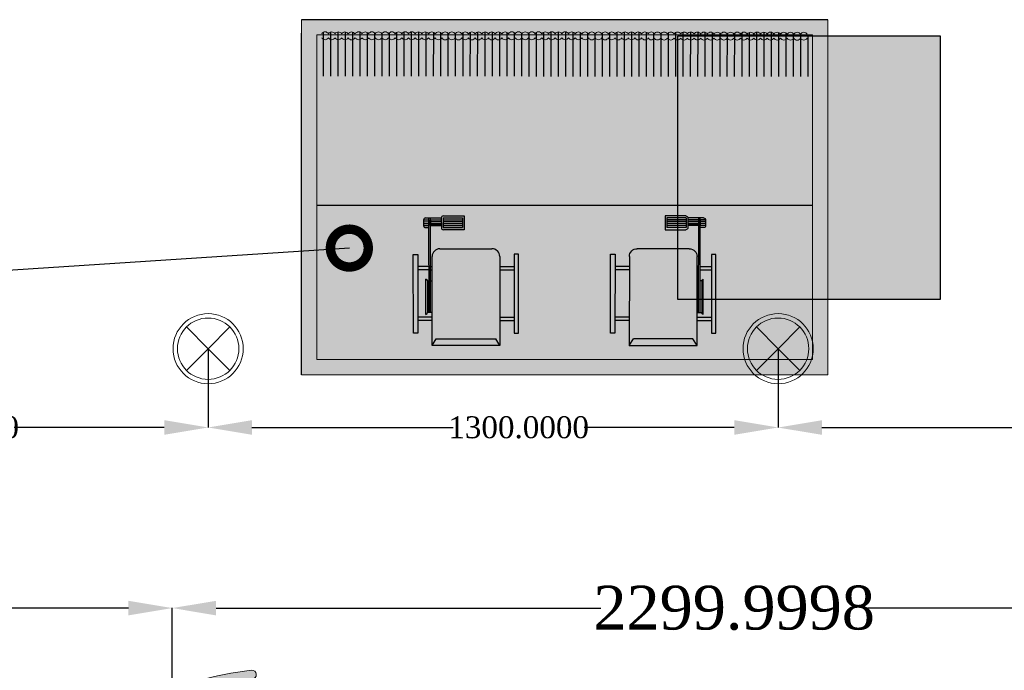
# Model space of a CAD drawing. Header units: inches. Extents: x -78787 to 29484, y -9517 to 23232.
# Tile 198 of 256: x 16176 to 18422, y -3670 to -2185. Entities that reach past the tile are written whole.
import ezdxf
from ezdxf import colors
from ezdxf.entities.mleader import LeaderData, LeaderLine
from ezdxf.math import Vec2, Vec3

# ---------------------------------------------------------------- set-up
doc = ezdxf.new("R2010")
doc.units = ezdxf.units.IN
doc.header["$MEASUREMENT"] = 0
for name, color, linetype in [('- განათება', 7, 'Continuous'), ('- მექანიკური ნაწილი', 7, 'Continuous'), ('- საშტეფცელო როზეტები', 7, 'Continuous')]:
    doc.layers.add(name, color=color, linetype=linetype)
for name, color, linetype, lineweight in [('heating-cooling1', 7, 'Continuous', 0), ('HVAC Room Number', 7, 'Continuous', 0), ('New_2D Drafting - General_Pen_No__101', 252, 'Continuous', 13), ('New_Drawing & Figure_Pen_No__1', 7, 'Continuous', 13)]:
    doc.layers.add(name, color=color, linetype=linetype, lineweight=lineweight)
doc.layers.add('New_2D Drafting - General_Pen_No__161', color=7, linetype='Continuous', lineweight=13, true_color=0x6a6a6a)
doc.layers.add('New_Interior - Lamp_Pen_No__77', color=7, linetype='Continuous', lineweight=20, true_color=0xffeb28)
doc.styles.add('CT', font='ARIALN.TTF', dxfattribs={"height": 200})
doc.styles.get("Standard").update_dxf_attribs({"font": 'arial.ttf'})
doc.dimstyles.get("Standard").update_dxf_attribs({"dimtxt": 0.18, "dimasz": 0.18, "dimexe": 0.18, "dimexo": 0.0625, "dimgap": 0.09, "dimtad": 0, "dimtih": 1, "dimtoh": 1, "dimdec": 4, "dimzin": 0, "dimdsep": 46, "dimtxsty": 'Standard', "dimcen": 0.09, "dimadec": 0, "dimazin": 0, "dimtfac": 1, "dimtdec": 4, "dimtofl": 0, "dimtmove": 0, "dimatfit": 3, "dimfxl": 1, "dimtolj": 1, "dimtzin": 0, "dimarcsym": 0})

# ---------------------------------------------------------------- blocks, each defined once
blk = doc.blocks.new('asd1q3wdscqewdscx')
h = blk.add_hatch(color=8)
h.dxf.hatch_style = 1
h.paths.add_polyline_path([(45549, 30865), (45532, 30865), (45532, 30791), (45549, 30791)])
h.paths.add_polyline_path([(45549, 31289), (45532, 31289), (45532, 31215), (45549, 31215)])
h.paths.add_polyline_path([(45874, 31312), (45467, 31312), (45467, 31289), (45874, 31289)])
h.paths.add_polyline_path([(45811, 31289), (45794, 31289), (45794, 31231), (45811, 31231)])
h.paths.add_polyline_path([(45811, 31223), (45794, 31223), (45794, 31215), (45811, 31215)])
h = blk.add_hatch(color=7)
h.dxf.hatch_style = 1
h.paths.add_polyline_path([(45746.1, 31247), (45563.9, 31247, 0.376607), (45573, 31239), (45737, 31239, 0.376607)])
h = blk.add_hatch(color=256)
h.dxf.hatch_style = 1
h.paths.add_polyline_path([(46062, 31223), (46053, 31223), (46053, 31167), (46062, 31167)])
h.paths.add_polyline_path([(46053, 31258.8), (46053, 31231), (46062, 31231), (46062, 31248, 0.361621)])
h.paths.add_polyline_path([(46043, 31259), (46033, 31259), (46033, 31231), (46043, 31231)])
h.paths.add_polyline_path([(46023, 31259, 0.414214), (46012, 31248), (46012, 31231), (46023, 31231)])
h.paths.add_polyline_path([(46023, 31223), (46012, 31223), (46012, 31167), (46023, 31167)])
h.paths.add_polyline_path([(46043, 31223), (46033, 31223), (46033, 31167), (46043, 31167)])
h.paths.add_polyline_path([(46073, 31156, 0.414214), (46062, 31167), (46012, 31167, 0.414214), (46001, 31156), (46001, 31058), (46001, 31049), (46073, 31049), (46073, 31058)])
h.paths.add_polyline_path([(46062, 31058), (46012, 31058), (46012, 31158), (46062, 31158)], flags=16)
at = {"true_color": 0x8fa35c}
h = blk.add_hatch(color=55, dxfattribs=at)
h.dxf.hatch_style = 1
h.paths.add_polyline_path([(46053, 31223), (46043, 31223), (46043, 31167), (46053, 31167)])
h.paths.add_polyline_path([(46053, 31258.8, 0.045741), (46051, 31259), (46043, 31259), (46043, 31231), (46053, 31231)])
h.paths.add_polyline_path([(46033, 31259), (46023, 31259), (46023, 31231), (46033, 31231)])
h.paths.add_polyline_path([(46023, 31158), (46012, 31158), (46012, 31058), (46023, 31058)])
h.paths.add_polyline_path([(46033, 31158), (46023, 31158), (46023, 31058), (46033, 31058)])
h.paths.add_polyline_path([(46043, 31158), (46033, 31158), (46033, 31058), (46043, 31058)])
h.paths.add_polyline_path([(46053, 31158), (46043, 31158), (46043, 31058), (46053, 31058)])
h.paths.add_polyline_path([(46062, 31158), (46053, 31158), (46053, 31058), (46062, 31058)])
at = {"true_color": 0xb4794b}
h = blk.add_hatch(color=35, dxfattribs=at)
h.dxf.hatch_style = 1
h.paths.add_polyline_path([(45903, 31174.6, 0.414214), (45862.6, 31215), (45403, 31215), (45437, 31193.9), (45437, 30886.1), (45403, 30865), (45862.6, 30865, 0.414214), (45903, 30905.4)])
h = blk.add_hatch(color=7)
h.dxf.hatch_style = 1
h.paths.add_polyline_path([(45737, 31239), (45573, 31239), (45573, 31231), (45737, 31231)])
at = {"true_color": 0x40b2bf}
h = blk.add_hatch(color=143, dxfattribs=at)
h.dxf.hatch_style = 1
h.paths.add_polyline_path([(45737, 31231), (45573, 31231), (45573, 31223), (45737, 31223)])
h = blk.add_hatch(color=7)
h.dxf.hatch_style = 1
h.paths.add_polyline_path([(45737, 31223), (45573, 31223), (45573, 31215), (45737, 31215)])
h = blk.add_hatch(color=143, dxfattribs=at)
h.dxf.hatch_style = 1
h.paths.add_polyline_path([(46062, 31231), (46053, 31231), (46023, 31231), (45737, 31231), (45737, 31223), (46062, 31223)])
at = {"true_color": 0x8fa35c}
h = blk.add_hatch(color=55, dxfattribs=at)
h.dxf.hatch_style = 1
h.paths.add_polyline_path([(46033, 31223), (46023, 31223), (46023, 31167), (46033, 31167)])
h = blk.add_hatch(color=8)
h.dxf.hatch_style = 1
h.paths.add_polyline_path([(45811, 30865), (45794, 30865), (45794, 30791), (45811, 30791)])
h = blk.add_hatch(color=8)
h.dxf.hatch_style = 1
h.paths.add_polyline_path([(45874, 30791), (45467, 30791), (45467, 30768), (45874, 30768)])
for p, q in [((45467, 31289), (45467, 31312)), ((45467, 31312), (45874, 31312)), ((45874, 31312), (45874, 31289)), ((45874, 31289), (45467, 31289)), ((45532, 31215), (45532, 31289)), ((45549, 31215), (45549, 31289)), ((45563.9, 31247), (45746.1, 31247)), ((45794, 31231), (45794, 31289)), ((45811, 31231), (45811, 31289)), ((46012, 31248), (46012, 31231)), ((46051, 31259), (46023, 31259)), ((46023, 31259), (46023, 31231)), ((46033, 31259), (46033, 31231)), ((46043, 31259), (46043, 31231)), ((46053, 31259), (46053, 31231)), ((46062, 31248), (46062, 31167)), ((45403, 31215), (45862.6, 31215)), ((45403, 31215), (45437, 31193.9)), ((45403, 30865), (45403, 31215)), ((45437, 31193.9), (45437, 30886.1)), ((45573, 31215), (45573, 31239)), ((45737, 31239), (45573, 31239)), ((45573, 31231), (46062, 31231)), ((45573, 31223), (46062, 31223)), ((45737, 31239), (45737, 31231)), ((45737, 31223), (45737, 31215)), ((45794, 31223), (45794, 31215)), ((45811, 31223), (45811, 31215)), ((46053, 31231), (46023, 31231)), ((46053, 31223), (46023, 31223)), ((46023, 31223), (46023, 31167)), ((46033, 31223), (46033, 31167)), ((46043, 31223), (46043, 31167)), ((46053, 31231), (46062, 31231)), ((46053, 31223), (46062, 31223)), ((46053, 31223), (46053, 31167)), ((45903, 31174.6), (45903, 30905.4)), ((46001, 31058), (46001, 31156)), ((46062, 31167), (46012, 31167)), ((46062, 31158), (46012, 31158)), ((46012, 31158), (46012, 31058)), ((46023, 31158), (46023, 31058)), ((46033, 31158), (46033, 31058)), ((46043, 31158), (46043, 31058)), ((46053, 31158), (46053, 31058)), ((46062, 31158), (46062, 31058)), ((46073, 31156), (46073, 31058)), ((46001, 31049), (46001, 31058)), ((46073, 31049), (46001, 31049)), ((46062, 31058), (46012, 31058)), ((46073, 31058), (46073, 31049)), ((45403, 30865), (45437, 30886.1)), ((45862.6, 30865), (45403, 30865)), ((45532, 30865), (45532, 30791)), ((45549, 30865), (45549, 30791)), ((45794, 30865), (45794, 30791)), ((45811, 30865), (45811, 30791)), ((45874, 30791), (45467, 30791)), ((45467, 30791), (45467, 30768)), ((45874, 30768), (45874, 30791)), ((45467, 30768), (45874, 30768))]:
    blk.add_line(p, q)
for centre, radius, start, end in [((45573, 31248.2), 9.19, 187.4531, 270), ((45737, 31248.2), 9.19, 270, 352.5469), ((46023, 31248), 11, 90, 180), ((46051, 31248), 11, 0, 90), ((45862.6, 31174.6), 40.4, 0, 90), ((46012, 31156), 11, 90, 180), ((46062, 31156), 11, 0, 90), ((45862.6, 30905.4), 40.4, 270, 0)]:
    blk.add_arc(centre, radius, start, end)
blk = doc.blocks.new('asdasda')
at = {"lineweight": 0, "true_color": 0xffffff}
h = blk.add_hatch(color=7, dxfattribs=at)
h.dxf.hatch_style = 1
h.paths.add_polyline_path([(757.4, 504.2), (22.6, 504.2), (22.6, 22.6), (757.4, 22.6)], flags=0)
h.paths.add_polyline_path([(780, 526.8), (0, 526.8), (0, 0), (780, 0)])
h.paths.add_polyline_path([(22.6, 504.2), (757.4, 504.2), (757.4, 22.6), (22.6, 22.6)], flags=16)
h = blk.add_hatch(color=7, dxfattribs=at)
h.dxf.hatch_style = 1
h.paths.add_polyline_path([(757.4, 504.2), (22.6, 504.2), (22.6, 22.6), (757.4, 22.6)])
h = blk.add_hatch(color=7)
h.dxf.hatch_style = 1
h.paths.add_polyline_path([(22.8, 255.2), (22.8, 243.7), (757.4, 244.3), (757.4, 255.8)])
at = {"true_color": 0xfb1004}
h = blk.add_hatch(color=1, dxfattribs=at)
h.dxf.hatch_style = 1
h.set_gradient(color1=(255, 0, 0), color2=(0, 0, 255), tint=1)
h.paths.add_polyline_path([(740.4, 210.2), (740.4, 134.5, -1), (717.1, 134.4), (717, 209.8, 1), (673.8, 209.8), (673.9, 134.5, -1.005911), (650.8, 134.2), (650.7, 210, 1.002343), (607.7, 209.6), (607.8, 134.4, -1), (584.4, 134.3), (584.4, 210, 1.002343), (541.4, 209.6), (541.4, 134.3, -1), (518.1, 134.3), (518, 209.7, 1), (474.8, 209.6), (474.9, 134.2, -1), (451.8, 134), (451.7, 209.8, 1.00525), (408.7, 209.3), (408.8, 134.3, -1), (385.4, 134.3), (385.4, 209.7, 1), (342.1, 209.6), (342.2, 134.3, -1.005302), (319.1, 133.9), (319, 209.7, 1.00522), (276, 209.2), (276.1, 134.2, -1), (252.8, 134.2), (252.7, 209.8, 1.005275), (209.7, 209.3), (209.8, 134.3, -1), (186.4, 134.3), (186.4, 209.7, 1.005275), (143.4, 209.2), (143.4, 134.2, -1), (120.1, 134.2), (120, 209.8, 1.005275), (77, 209.3), (77.1, 134.3, -1), (53.8, 134.3), (53.7, 209.6, 0.415483), (31.5, 231.6), (22.6, 231.6), (22.6, 221.5), (32, 221.5, -0.414214), (43.6, 209.9), (43.7, 134.6, 0.999973), (86.9, 134.6), (86.9, 209.7, -1.008192), (110, 210.1), (110, 134.5, 1.011383), (153.3, 135.1), (153.2, 209.9, -0.994909), (176.3, 210.1), (176.4, 134.6, 1.011379), (219.6, 135.1), (219.5, 210, -0.994909), (242.6, 210.1), (242.7, 134.5, 1), (285.9, 134.5), (285.9, 209.9, -0.994909), (309, 210.1), (309, 134.4, 1), (352.3, 134.5), (352.2, 209.9), (352.2, 210, -1), (375.3, 210.2), (375.4, 134.6, 1), (418.6, 134.7), (418.5, 210, -0.994909), (441.6, 210.2), (441.7, 134.6, 1), (484.9, 134.6), (484.9, 210, -1), (508, 210.2), (508, 134.6, 1), (551.3, 134.6), (551.2, 210, -1), (574.3, 210.3), (574.4, 134.7, 1), (617.6, 134.7), (617.5, 210.1, -1), (640.6, 210.3), (640.7, 134.7, 1), (683.9, 134.8), (683.9, 210.1, -1), (707, 210.4), (707, 134.8, 1), (750.3, 134.8), (750.2, 210.2, -0.303251), (757.4, 221), (757.4, 231.4, 0.354482)])
h = blk.add_hatch(color=250)
h.dxf.hatch_style = 1
h.paths.add_polyline_path([(757.4, 97.8), (757.4, 109.3), (22.6, 108.7), (22.6, 97.2)])
h = blk.add_hatch(color=7)
h.dxf.hatch_style = 1
h.paths.add_polyline_path([(22.9, 102), (22.9, 90.5), (757.4, 91.1), (757.4, 102.6)])
blk.add_line((22.6, 275), (757.4, 275))
at = {"color": 250}
blk.add_line((780, 0), (0, 0), dxfattribs=at)
for points in [[(0, 526.8), (0, 20)], [(32.5, 83.8), (32.6, 18.6)], [(43.4, 83.8), (43.5, 18.2)], [(54.3, 83.8), (54.3, 18.1)], [(65.2, 83.8), (65.2, 18.2)], [(76.1, 83.8), (76.1, 18.4)], [(86.9, 83.8), (87, 18.5)], [(97.8, 83.9), (97.9, 19.1)], [(108.7, 83.9), (108.8, 20)], [(119.6, 83.9), (119.7, 20.2)], [(130.5, 83.9), (130.5, 19.2)], [(141.4, 83.9), (141.4, 18.6)], [(152.3, 83.9), (152.3, 18.3)], [(163.2, 83.9), (163.2, 18.1)], [(174, 83.9), (174.1, 18.1)], [(184.9, 83.9), (185, 18.4)], [(195.8, 83.9), (195.9, 18.8)], [(206.7, 83.9), (206.7, 19.4)], [(217.6, 84), (217.6, 20.5)], [(228.5, 84), (228.5, 19.9)], [(239.4, 84), (239.4, 19.1)], [(250.2, 84), (250.3, 18.6)], [(261.1, 84), (261.2, 18.3)], [(272, 84), (272.1, 18.2)], [(282.9, 84), (283, 18.3)], [(293.8, 84), (293.8, 18.6)], [(304.7, 84), (304.7, 19.1)], [(315.6, 84), (315.6, 19.4)], [(326.4, 84), (326.5, 20.5)], [(337.3, 84.1), (337.4, 19.7)], [(348.2, 84.1), (348.3, 19)], [(359.1, 84.1), (359.2, 18.5)], [(370, 84.1), (370, 18.2)], [(380.9, 84.1), (380.9, 18.1)], [(391.8, 84.1), (391.8, 18.2)], [(402.6, 84.1), (402.7, 18.5)], [(413.5, 84.1), (413.6, 19)], [(424.4, 84.1), (424.5, 19.8)], [(435.3, 84.1), (435.4, 20.6)], [(446.2, 84.1), (446.2, 19.5)], [(457.1, 84.2), (457.1, 18.8)], [(468, 84.2), (468, 18.4)], [(478.8, 84.2), (478.9, 18.2)], [(489.7, 84.2), (489.8, 18.2)], [(500.6, 84.2), (500.7, 18.4)], [(511.5, 84.2), (511.6, 18.7)], [(522.4, 84.2), (522.4, 20.6)], [(533.3, 84.2), (533.3, 20.2)], [(544.2, 84.2), (544.2, 19.4)], [(555, 84.2), (555.1, 18.9)], [(565.9, 84.2), (566, 18.6)], [(576.8, 84.3), (576.9, 18.5)], [(587.7, 84.3), (587.8, 18.6)], [(598.6, 84.3), (598.6, 18.9)], [(609.5, 84.3), (609.5, 19.4)], [(620.4, 84.3), (620.4, 20.2)], [(631.2, 84.3), (631.3, 21.1)], [(642.1, 84.3), (642.2, 20)], [(653, 84.3), (653.1, 19.3)], [(663.9, 84.3), (664, 18.9)], [(674.8, 84.3), (674.8, 18.6)], [(685.7, 84.3), (685.7, 18.6)], [(696.6, 84.4), (696.6, 18.8)], [(707.4, 84.4), (707.5, 19.1)], [(718.3, 84.4), (718.4, 19.7)], [(729.2, 84.4), (729.3, 20.7)], [(740.1, 84.4), (740.2, 20.7)], [(751, 84.4), (751, 22.6)]]:
    blk.add_lwpolyline(points, dxfattribs=at)
at = {"layer": 'heating-cooling1'}
blk.add_lwpolyline([(0, 526.8), (780, 526.8), (780, 0), (0, 0), (0, 526.8)], dxfattribs=at)
blk.add_lwpolyline([(22.6, 504.2), (757.4, 504.2), (757.4, 22.6), (22.6, 22.6)], close=True, dxfattribs=at)
at = {"layer": 'HVAC Room Number', "color": 250}
for points in [[(39.8, 27, 0.553217), (29.9, 27)], [(49.6, 27, 0.553217), (39.8, 27)], [(59.5, 27, 0.553217), (49.6, 27)], [(69.3, 27.1, 0.553217), (59.5, 27)], [(79.2, 27.1, 0.553217), (69.3, 27.1)], [(89.6, 27, 0.553217), (79.8, 27)], [(99.5, 27, 0.553217), (89.6, 27)], [(109.4, 27, 0.553217), (99.5, 27)], [(119.2, 27, 0.553217), (109.4, 27)], [(129.1, 27, 0.553217), (119.2, 27)], [(139, 27, 0.553217), (129.1, 27)], [(148.8, 27, 0.553217), (139, 27)], [(158.7, 27, 0.553217), (148.8, 27)], [(168.5, 27, 0.553217), (158.7, 27)], [(178.4, 27, 0.553217), (168.5, 27)], [(188.3, 27, 0.553217), (178.4, 27)], [(198.1, 27, 0.553217), (188.3, 27)], [(208, 27.1, 0.553217), (198.1, 27)], [(217.9, 27.1, 0.553217), (208, 27.1)], [(227.7, 27.1, 0.553217), (217.9, 27.1)], [(237.6, 27.1, 0.553217), (227.7, 27.1)], [(247.4, 27.1, 0.553217), (237.6, 27.1)], [(257.3, 27.1, 0.553217), (247.4, 27.1)], [(267.2, 27.1, 0.553217), (257.3, 27.1)], [(277, 27.1, 0.553217), (267.2, 27.1)], [(286.9, 27.1, 0.553217), (277, 27.1)], [(296.8, 27.1, 0.553217), (286.9, 27.1)], [(306.6, 27.1, 0.553217), (296.8, 27.1)], [(316.8, 27, 0.553217), (306.9, 27)], [(326.7, 27, 0.553217), (316.8, 27)], [(336.5, 27, 0.553217), (326.7, 27)], [(346.4, 27, 0.553217), (336.5, 27)], [(356.3, 27, 0.553217), (346.4, 27)], [(366.1, 27, 0.553217), (356.3, 27)], [(376, 27, 0.553217), (366.1, 27)], [(385.8, 27, 0.553217), (376, 27)], [(395.7, 27, 0.553217), (385.8, 27)], [(405.6, 27, 0.553217), (395.7, 27)], [(415.4, 27, 0.553217), (405.6, 27)], [(425.3, 27.1, 0.553217), (415.4, 27)], [(435.2, 27.1, 0.553217), (425.3, 27.1)], [(445, 27.1, 0.553217), (435.2, 27.1)], [(454.9, 27.1, 0.553217), (445, 27.1)], [(464.7, 27.1, 0.553217), (454.9, 27.1)], [(474.6, 27.1, 0.553217), (464.7, 27.1)], [(484.5, 27.1, 0.553217), (474.6, 27.1)], [(494.3, 27.1, 0.553217), (484.5, 27.1)], [(504.2, 27.1, 0.553217), (494.3, 27.1)], [(514.1, 27.1, 0.553217), (504.2, 27.1)], [(522.7, 27.4, 0.610733), (514.1, 27.1)], [(532.5, 27.4, 0.553217), (522.7, 27.4)], [(542.4, 27.4, 0.553217), (532.5, 27.4)], [(552.3, 27.4, 0.553217), (542.4, 27.4)], [(562.1, 27.4, 0.553217), (552.3, 27.4)], [(572, 27.4, 0.553217), (562.1, 27.4)], [(581.9, 27.4, 0.553217), (572, 27.4)], [(591.7, 27.4, 0.553217), (581.9, 27.4)], [(601.6, 27.5, 0.553217), (591.7, 27.4)], [(611.4, 27.5, 0.553217), (601.6, 27.5)], [(621.3, 27.5, 0.553217), (611.4, 27.5)], [(631.2, 27.5, 0.553217), (621.3, 27.5)], [(641, 27.5, 0.553217), (631.2, 27.5)], [(650.9, 27.5, 0.553217), (641, 27.5)], [(660.8, 27.5, 0.553217), (650.9, 27.5)], [(670.6, 27.5, 0.553217), (660.8, 27.5)], [(680.5, 27.5, 0.553217), (670.6, 27.5)], [(690.3, 27.5, 0.553217), (680.5, 27.5)], [(700.2, 27.5, 0.553217), (690.3, 27.5)], [(710.1, 27.5, 0.553217), (700.2, 27.5)], [(719.9, 27.5, 0.553217), (710.1, 27.5)], [(729.8, 27.6, 0.553217), (719.9, 27.5)], [(739.7, 27.6, 0.553217), (729.8, 27.6)], [(749.5, 27.6, 0.553217), (739.7, 27.6)], [(29.9, 20.8, 0.553217), (39.8, 20.8)], [(39.8, 20.8, 0.553217), (49.6, 20.8)], [(49.6, 20.8, 0.553217), (59.5, 20.9)], [(59.5, 20.9, 0.553217), (69.3, 20.9)], [(69.3, 20.9, 0.553217), (79.2, 20.9)], [(79.8, 20.8, 0.553217), (89.7, 20.8)], [(89.7, 20.8, 0.553217), (99.5, 20.8)], [(99.5, 20.8, 0.553217), (109.4, 20.8)], [(109.4, 20.8, 0.553217), (119.2, 20.8)], [(119.2, 20.8, 0.553217), (129.1, 20.8)], [(129.1, 20.8, 0.553217), (139, 20.8)], [(139, 20.8, 0.553217), (148.8, 20.8)], [(148.8, 20.8, 0.553217), (158.7, 20.8)], [(158.7, 20.8, 0.553217), (168.6, 20.8)], [(168.6, 20.8, 0.553217), (178.4, 20.8)], [(178.4, 20.8, 0.553217), (188.3, 20.9)], [(188.3, 20.9, 0.553217), (198.1, 20.9)], [(198.1, 20.9, 0.553217), (208, 20.9)], [(208, 20.9, 0.553217), (217.9, 20.9)], [(217.9, 20.9, 0.553217), (227.7, 20.9)], [(227.7, 20.9, 0.553217), (237.6, 20.9)], [(237.6, 20.9, 0.553217), (247.5, 20.9)], [(247.5, 20.9, 0.553217), (257.3, 20.9)], [(257.3, 20.9, 0.553217), (267.2, 20.9)], [(267.2, 20.9, 0.553217), (277, 20.9)], [(277, 20.9, 0.553217), (286.9, 20.9)], [(286.9, 20.9, 0.553217), (296.8, 20.9)], [(296.8, 20.9, 0.553217), (306.6, 21)], [(306.9, 20.8, 0.553217), (316.8, 20.8)], [(316.8, 20.8, 0.553217), (326.7, 20.8)], [(326.7, 20.8, 0.553217), (336.5, 20.8)], [(336.5, 20.8, 0.553217), (346.4, 20.8)], [(346.4, 20.8, 0.553217), (356.3, 20.8)], [(356.3, 20.8, 0.553217), (366.1, 20.8)], [(366.1, 20.8, 0.553217), (376, 20.8)], [(376, 20.8, 0.553217), (385.8, 20.8)], [(385.8, 20.8, 0.553217), (395.7, 20.8)], [(395.7, 20.8, 0.553217), (405.6, 20.9)], [(405.6, 20.9, 0.553217), (415.4, 20.9)], [(415.4, 20.9, 0.553217), (425.3, 20.9)], [(425.3, 20.9, 0.553217), (435.2, 20.9)], [(435.2, 20.9, 0.553217), (445, 20.9)], [(445, 20.9, 0.553217), (454.9, 20.9)], [(454.9, 20.9, 0.553217), (464.7, 20.9)], [(464.7, 20.9, 0.553217), (474.6, 20.9)], [(474.6, 20.9, 0.553217), (484.5, 20.9)], [(484.5, 20.9, 0.553217), (494.3, 20.9)], [(494.3, 20.9, 0.553217), (504.2, 20.9)], [(504.2, 20.9, 0.553217), (514.1, 20.9)], [(514.1, 20.9, 0.671613), (522.7, 21.2)], [(522.7, 21.2, 0.553217), (532.6, 21.2)], [(532.6, 21.2, 0.553217), (542.4, 21.2)], [(542.4, 21.2, 0.553217), (552.3, 21.2)], [(552.3, 21.2, 0.553217), (562.1, 21.2)], [(562.1, 21.2, 0.553217), (572, 21.2)], [(572, 21.2, 0.553217), (581.9, 21.2)], [(581.9, 21.2, 0.553217), (591.7, 21.3)], [(591.7, 21.3, 0.553217), (601.6, 21.3)], [(601.6, 21.3, 0.553217), (611.5, 21.3)], [(611.5, 21.3, 0.553217), (621.3, 21.3)], [(621.3, 21.3, 0.553217), (631.2, 21.3)], [(631.2, 21.3, 0.553217), (641, 21.3)], [(641, 21.3, 0.553217), (650.9, 21.3)], [(650.9, 21.3, 0.553217), (660.8, 21.3)], [(660.8, 21.3, 0.553217), (670.6, 21.3)], [(670.6, 21.3, 0.553217), (680.5, 21.3)], [(680.5, 21.3, 0.553217), (690.3, 21.3)], [(690.3, 21.3, 0.553217), (700.2, 21.3)], [(700.2, 21.3, 0.553217), (710.1, 21.4)], [(710.1, 21.4, 0.553217), (719.9, 21.4)], [(719.9, 21.4, 0.553217), (729.8, 21.4)], [(729.8, 21.4, 0.553217), (739.7, 21.4)], [(739.7, 21.4, 0.553217), (749.5, 21.4)]]:
    blk.add_lwpolyline(points, format="xyb", dxfattribs=at)
at = {"yscale": 0.2868831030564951, "zscale": 0.2868831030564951}
for p, xscale, rotation in [((9159.5, 13501.1), -0.286883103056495, 89.95250228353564), ((-8379.5, 13501.1), 0.2868831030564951, 270.0474656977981)]:
    blk.add_blockref('asd1q3wdscqewdscx', p, dxfattribs=dict(at, xscale=xscale, rotation=rotation))
blk = doc.blocks.new('600x600')
h = blk.add_hatch(color=6)
h.dxf.hatch_style = 1
h.paths.add_polyline_path([(-54793.2, 18677.9), (-55393.2, 18677.9), (-55393.2, 18077.9), (-54793.2, 18077.9)])
for p, q in [((-55393.2, 18677.9), (-54793.2, 18677.9)), ((-55393.2, 18077.9), (-55393.2, 18677.9)), ((-54793.2, 18677.9), (-54793.2, 18077.9)), ((-54793.2, 18077.9), (-55393.2, 18077.9))]:
    blk.add_line(p, q)
blk = doc.blocks.new('Recessed Spot')
at = {"layer": 'New_Interior - Lamp_Pen_No__77', "color": 2, "linetype": 'Continuous', "lineweight": 20, "true_color": 0xffeb28}
for q in [(-49.5, 49.5), (49.5, 49.5), (-49.5, -49.5), (49.5, -49.5)]:
    blk.add_line((0, 0), q, dxfattribs=at)
at = {"layer": 'New_Interior - Lamp_Pen_No__77', "color": 2, "linetype": 'Continuous', "lineweight": 20, "true_color": 0xffeb28, "flags": 128}
blk.add_lwpolyline([(80, 0, 1), (-80, 0, 1)], format="xyb", close=True, dxfattribs=at)
at = {"layer": 'New_Interior - Lamp_Pen_No__77', "color": 2, "linetype": 'Continuous', "lineweight": 20, "true_color": 0xffeb28}
blk.add_circle((0, 0), 70, dxfattribs=at)
blk = doc.blocks.new('_DotSmall')
at = {"color": 0, "linetype": 'ByBlock', "const_width": 0.5}
blk.add_lwpolyline([(-0.0625, 0, 1), (0.0625, 0, 1)], format="xyb", close=True, dxfattribs=at)
blk = doc.blocks.new('*D1019')
at = {"layer": '- განათება', "color": 0, "lineweight": -2, "transparency": 16777216}
for p, q in [((15305.9, -2936.1), (15305.9, -3116)), ((16605.9, -2936.1), (16605.9, -3116)), ((15405.9, -3115.8), (15864.5, -3115.8)), ((16505.9, -3115.8), (16163.8, -3115.8))]:
    blk.add_line(p, q, dxfattribs=at)
at = {"layer": '- განათება', "color": 0, "transparency": 16777216}
for points in [[(15405.9, -3099.1), (15405.9, -3132.5), (15305.9, -3115.8)], [(16505.9, -3099.1), (16505.9, -3132.5), (16605.9, -3115.8)]]:
    blk.add_solid(points, dxfattribs=at)
at = {"layer": 'Defpoints', "color": 0, "transparency": 16777216}
for p in [(15305.9, -2936), (16605.9, -2936), (16605.9, -3115.8)]:
    blk.add_point(p, dxfattribs=at)
at = {"layer": '- განათება', "color": 0, "transparency": 16777216, "insert": (16014.1, -3115.8), "char_height": 50, "attachment_point": 5}
blk.add_mtext('\\A1;{\\fSylfaen|b0|i0|c0|p18;1300.0000}', dxfattribs=at)
blk = doc.blocks.new('*D1020')
at = {"layer": '- განათება', "color": 0, "lineweight": -2, "transparency": 16777216}
for p, q in [((16605.9, -2936.1), (16605.9, -3116)), ((17905.9, -2936.1), (17905.9, -3116)), ((16705.9, -3115.8), (17164.5, -3115.8)), ((17805.9, -3115.8), (17463.8, -3115.8))]:
    blk.add_line(p, q, dxfattribs=at)
at = {"layer": '- განათება', "color": 0, "transparency": 16777216}
for points in [[(16705.9, -3099.1), (16705.9, -3132.5), (16605.9, -3115.8)], [(17805.9, -3099.1), (17805.9, -3132.5), (17905.9, -3115.8)]]:
    blk.add_solid(points, dxfattribs=at)
at = {"layer": 'Defpoints', "color": 0, "transparency": 16777216}
for p in [(16605.9, -2936), (17905.9, -2936), (17905.9, -3115.8)]:
    blk.add_point(p, dxfattribs=at)
at = {"layer": '- განათება', "color": 0, "transparency": 16777216, "insert": (17314.1, -3115.8), "char_height": 50, "attachment_point": 5}
blk.add_mtext('\\A1;{\\fSylfaen|b0|i0|c0|p18;1300.0000}', dxfattribs=at)
blk = doc.blocks.new('*D1021')
at = {"layer": '- განათება', "color": 0, "lineweight": -2, "transparency": 16777216}
for p, q in [((17905.9, -2936.1), (17905.9, -3116.2)), ((19205.9, -2936.1), (19205.9, -3116.2)), ((18005.9, -3116), (18464.5, -3116)), ((19105.9, -3116), (18763.8, -3116))]:
    blk.add_line(p, q, dxfattribs=at)
at = {"layer": '- განათება', "color": 0, "transparency": 16777216}
for points in [[(18005.9, -3099.3), (18005.9, -3132.6), (17905.9, -3116)], [(19105.9, -3099.3), (19105.9, -3132.6), (19205.9, -3116)]]:
    blk.add_solid(points, dxfattribs=at)
at = {"layer": 'Defpoints', "color": 0, "transparency": 16777216}
for p in [(17905.9, -2936), (19205.9, -2936), (19205.9, -3116)]:
    blk.add_point(p, dxfattribs=at)
at = {"layer": '- განათება', "color": 0, "transparency": 16777216, "insert": (18614.1, -3116), "char_height": 50, "attachment_point": 5}
blk.add_mtext('\\A1;{\\fSylfaen|b0|i0|c0|p18;1300.0000}', dxfattribs=at)
blk = doc.blocks.new('*D1324')
at = {"layer": '- საშტეფცელო როზეტები', "color": 0, "lineweight": -2, "transparency": 16777216}
for p, q in [((14224.2, -4551.7), (14224.2, -3527.7)), ((14324.2, -3527.9), (15201.4, -3527.9)), ((16424.2, -3527.9), (15809.9, -3527.9)), ((16524.2, -4551.7), (16524.2, -3527.7))]:
    blk.add_line(p, q, dxfattribs=at)
at = {"layer": '- საშტეფცელო როზეტები', "color": 0, "transparency": 16777216}
for points in [[(14324.2, -3511.3), (14324.2, -3544.6), (14224.2, -3527.9)], [(16424.2, -3511.3), (16424.2, -3544.6), (16524.2, -3527.9)]]:
    blk.add_solid(points, dxfattribs=at)
at = {"layer": 'Defpoints', "color": 0, "transparency": 16777216}
for p in [(14224.2, -3527.9), (14224.2, -4551.7), (16524.2, -4551.7)]:
    blk.add_point(p, dxfattribs=at)
at = {"layer": '- საშტეფცელო როზეტები', "color": 0, "transparency": 16777216, "insert": (15505.7, -3527.9), "char_height": 100, "attachment_point": 5}
blk.add_mtext('\\A1;{\\fSylfaen|b0|i0|c0|p18;2299.9998}', dxfattribs=at)
blk = doc.blocks.new('*D1325')
at = {"layer": '- საშტეფცელო როზეტები', "color": 0, "lineweight": -2, "transparency": 16777216}
for p, q in [((16524.2, -4551.7), (16524.2, -3527.7)), ((16624.2, -3527.9), (17501.4, -3527.9)), ((18724.2, -3527.9), (18109.9, -3527.9)), ((18824.2, -4551.7), (18824.2, -3527.7))]:
    blk.add_line(p, q, dxfattribs=at)
at = {"layer": '- საშტეფცელო როზეტები', "color": 0, "transparency": 16777216}
for points in [[(16624.2, -3511.3), (16624.2, -3544.6), (16524.2, -3527.9)], [(18724.2, -3511.3), (18724.2, -3544.6), (18824.2, -3527.9)]]:
    blk.add_solid(points, dxfattribs=at)
at = {"layer": 'Defpoints', "color": 0, "transparency": 16777216}
for p in [(16524.2, -3527.9), (16524.2, -4551.7), (18824.2, -4551.7)]:
    blk.add_point(p, dxfattribs=at)
at = {"layer": '- საშტეფცელო როზეტები', "color": 0, "transparency": 16777216, "insert": (17805.7, -3527.9), "char_height": 100, "attachment_point": 5}
blk.add_mtext('\\A1;{\\fSylfaen|b0|i0|c0|p18;2299.9998}', dxfattribs=at)

msp = doc.modelspace()

# ---------------------------------------------------------------- hatches: boundary and pattern name
at = {"layer": 'New_2D Drafting - General_Pen_No__101', "linetype": 'Continuous', "lineweight": 13}
msp.add_hatch(color=252, dxfattribs=at).paths.add_polyline_path([(16707.03081, -3689.82857, 0.985078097), (16704.94849, -3669.93727, 0.1883998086), (16268.28805, -3895.38383, 0.9850780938), (16283.29906, -3908.60009, -0.1884020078)])

# ---------------------------------------------------------------- linework, layer by layer
at = {"layer": 'New_2D Drafting - General_Pen_No__161', "color": 251, "linetype": 'Continuous', "lineweight": 13, "true_color": 0x6a6a6a, "flags": 128}
msp.add_lwpolyline([(16707.03081, -3689.82857, 0.985078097), (16704.94849, -3669.93727, 0.1883998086), (16268.28805, -3895.38383, 0.9850780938), (16283.29906, -3908.60009, -0.1884020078)], format="xyb", close=True, dxfattribs=at)
at = {"layer": 'New_Drawing & Figure_Pen_No__1', "color": 7, "linetype": 'Continuous', "lineweight": 13}
msp.add_arc((16705.84012, -3679.89857), 10.00113, 275.12459065, 95.11487784, dxfattribs=at)

# ---------------------------------------------------------------- block references
at = {"layer": '- განათება', "color": 2, "linetype": 'Continuous', "lineweight": 20, "true_color": 0xffeb28, "zscale": 1000}
msp.add_blockref('Recessed Spot', (16605.93152, -2936.0366), dxfattribs=at)
at = {"layer": '- განათება', "color": 3, "linetype": 'Continuous', "lineweight": 20, "zscale": 1000}
msp.add_blockref('Recessed Spot', (17905.93152, -2936.0366), dxfattribs=at)
at = {"layer": '- მექანიკური ნაწილი', "lineweight": 0, "transparency": 33554687, "xscale": -1.538463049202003, "yscale": 1.538463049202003, "zscale": 1.538463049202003, "rotation": 179.9999839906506}
msp.add_blockref('asdasda', (16818.90982, -2185.30579), dxfattribs=at)
at = {"layer": '- მექანიკური ნაწილი', "xscale": -1, "rotation": 179.9999839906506}
msp.add_blockref('600x600', (73069.3711, 15855.18652), dxfattribs=at)

# ---------------------------------------------------------------- dimensions: what is measured, and where the dimension line sits
at = {"layer": '- განათება', "color": 1}
for base, p1, p2, picture, middle in [((16605.93152, -3115.8), (15305.93152, -2936.0366), (16605.93152, -2936.0366), '*D1019', (16014.12999, -3115.8)), ((17905.93152, -3115.8), (16605.93152, -2936.0366), (17905.93152, -2936.0366), '*D1020', (17314.12999, -3115.8)), ((19205.93152, -3115.98), (17905.93152, -2936.0366), (19205.93152, -2936.0366), '*D1021', (18614.12999, -3115.98))]:
    dim = msp.add_linear_dim(base=base, p1=p1, p2=p2, text='{\\fSylfaen|b0|i0|c0|p18;<>}', dimstyle='Standard', override={"dimtxt": 50, "dimasz": 100}, dxfattribs=at)
    dim.commit()
    dim.dimension.update_dxf_attribs({"geometry": picture, "text_midpoint": middle, "dimtype": 160})
at = {"layer": '- საშტეფცელო როზეტები', "color": 1}
for base, p1, p2, picture, middle in [((14224.23945, -3527.92531), (16524.23922, -4551.73129), (14224.23945, -4551.73129), '*D1324', (15505.6527, -3527.92531)), ((16524.23868, -3527.92531), (18824.23846, -4551.73129), (16524.23868, -4551.73129), '*D1325', (17805.65193, -3527.92531))]:
    dim = msp.add_linear_dim(base=base, p1=p1, p2=p2, angle=180, text='{\\fSylfaen|b0|i0|c0|p18;<>}', dimstyle='Standard', override={"dimtxt": 100, "dimasz": 100}, dxfattribs=at)
    dim.commit()
    dim.dimension.update_dxf_attribs({"geometry": picture, "text_midpoint": middle, "dimtype": 160})

# ---------------------------------------------------------------- leaders
at = {"layer": '- მექანიკური ნაწილი', "color": 7}
ml = msp.add_multileader_mtext('Standard', dxfattribs=at)
ml.set_content('{\\fSylfaen|b1|i0|c0|p18;\\C1;DB-HVAC\\C7;  \\fSylfaen|b0|i0|c0|p18;\\C1;QF-19          \\C7;N2XH-3X2.5}', color=7, style='CT')
ml.set_leader_properties()
ml.set_arrow_properties(name='DOTSMALL')
ml.build(insert=Vec2(0, 0))
ml.multileader.update_dxf_attribs({"has_dogleg": 0, "text_left_attachment_type": 6, "text_right_attachment_type": 6, "dogleg_length": 9, "arrow_head_size": 172.53719})
ctx = ml.context
ctx.base_point, ctx.char_height, ctx.arrow_head_size, ctx.landing_gap_size, ctx.plane_origin = Vec3(13515.79327, -2799.45021), 171.3007828, 172.53719, 57.5124, Vec3(-3218.35511, -13284.97412)
ctx.left_attachment, ctx.right_attachment, ctx.text_align_type = 6, 6, 1
notes = []
notes.append((ctx, [(0, (1, 1, 0), (15524.1295, -2799.45021), (-1, 0), 6.4932, [(2, [(16928, -2706.5)], 0, [])])]))
ctx.mtext.insert, ctx.mtext.width, ctx.mtext.defined_height, ctx.mtext.alignment, ctx.mtext.flow_direction = Vec3(14516.71479, -2593.88927), 2531.4263669, 243.98464, 2, 5
for ctx, leaders in notes:
    for number, flags, end, landing, length, lines in leaders:
        leader = LeaderData()
        leader.index, (leader.has_last_leader_line, leader.has_dogleg_vector, leader.attachment_direction) = number, flags
        leader.last_leader_point, leader.dogleg_vector, leader.dogleg_length = Vec3(end), Vec3(landing), length
        for number, points, colour, breaks in lines:
            line = LeaderLine()
            line.index, line.vertices, line.color, line.breaks = number, Vec3.list(points), colors.encode_raw_color(colour), breaks
            leader.lines.append(line)
        ctx.leaders.append(leader)

doc.saveas('drawing.dxf')
